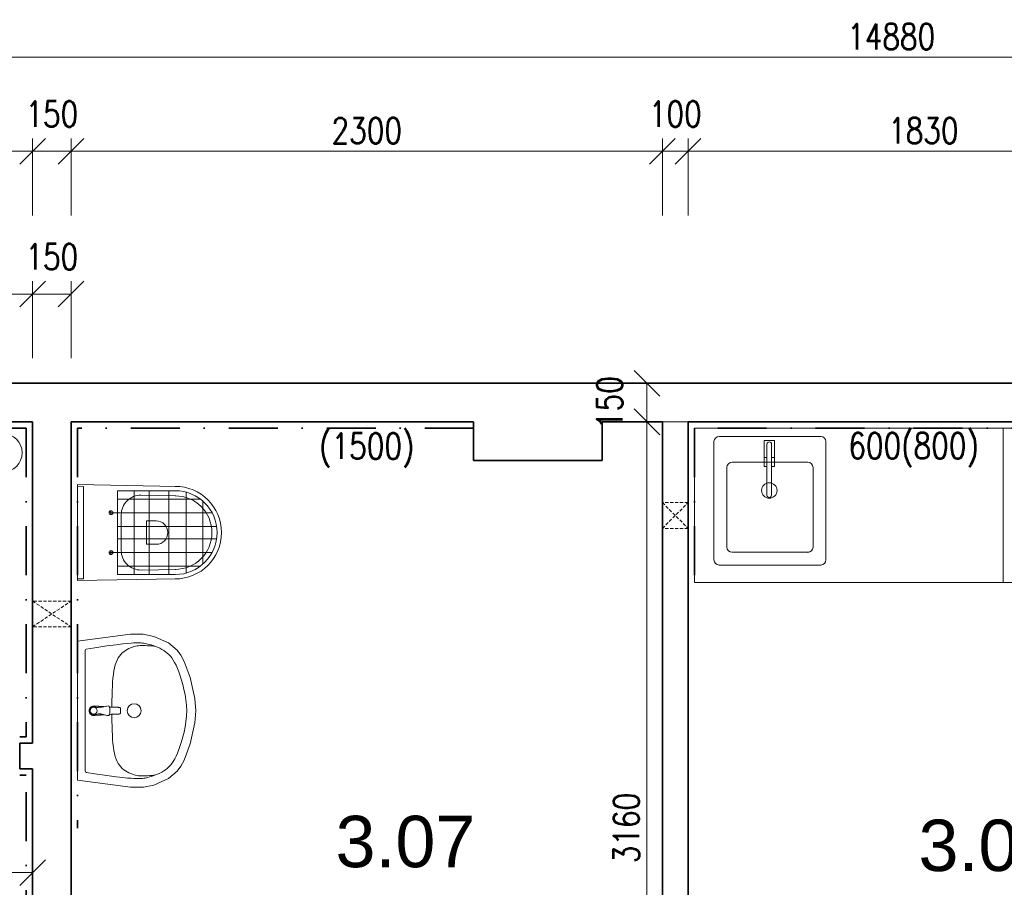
# Model space of a CAD drawing. Header units: millimetres. Extents: x -485339 to 350584, y -1189936 to 0.
# Tile 110 of 256: x -70555 to -66725, y -1111588 to -1108213. Entities that reach past the tile are written whole.
import ezdxf

# ---------------------------------------------------------------- set-up
doc = ezdxf.new("R2010")
doc.units = ezdxf.units.MM
doc.header["$LTSCALE"] = 10
doc.linetypes.add('DASHDOT', pattern=[25.4, 12.7, -6.35, 0, -6.35])
doc.linetypes.add('DASHED', pattern=[19.05, 12.7, -6.35])
doc.layers.get('Defpoints').update_dxf_attribs({"color": 201})
for name, color, linetype, lineweight in [('1VZT', 150, 'DASHED', 18), ('N_ker.dlažba', 10, 'DASHDOT', 35), ('N_popis', 10, 'Continuous', 18), ('N_zařiz_předměty', 10, 'Continuous', 18), ('St_kóty', 132, 'Continuous', 18), ('St_plocha_místnosti', 250, 'Continuous', 18), ('St_zařizovací předměty', 252, 'Continuous', 18), ('St_čáry_obrys', 5, 'Continuous', 35), ('ZTI_ST_kanalda', 234, 'Continuous', 18)]:
    doc.layers.add(name, color=color, linetype=linetype, lineweight=lineweight)
doc.layers.add('St_plocha_místn', color=140, linetype='Continuous', lineweight=18, plot=False)
doc.styles.add('Andy', font='arial.ttf')
doc.styles.get("Standard").update_dxf_attribs({"font": 'simplex.shx', "width": 0.8})
doc.dimstyles.new('stavebníM50 vnitřní', dxfattribs={"dimtxt": 100, "dimasz": 100, "dimexe": 50, "dimexo": 100, "dimgap": 30, "dimtad": 1, "dimdec": 0, "dimtxsty": 'Standard', "dimblk": 'OBLIQUE', "dimcen": 2.5, "dimclrd": 256, "dimclre": 256, "dimclrt": 256, "dimadec": 0, "dimazin": 0, "dimtfac": 1, "dimtdec": 0, "dimtmove": 2, "dimatfit": 2, "dimldrblk": 'OBLIQUE', "dimfxl": 250, "dimfxlon": 1, "dimlwd": -1, "dimlwe": -1, "dimarcsym": 0})

# ---------------------------------------------------------------- blocks, each defined once
blk = doc.blocks.new('_OBLIQUE')
at = {"color": 0, "linetype": 'ByBlock'}
blk.add_line((-0.5, -0.5), (0.5, 0.5), dxfattribs=at)
blk = doc.blocks.new('*D6381')
at = {"layer": 'Defpoints', "color": 0}
for p in [(-70504.9, -1108724.7), (-74454.9, -1109380.4), (-70504.9, -1109380.4)]:
    blk.add_point(p, dxfattribs=at)
at = {"layer": 'St_kóty'}
for p, q in [((-74454.9, -1108974.7), (-74454.9, -1108674.7)), ((-70504.9, -1108974.7), (-70504.9, -1108674.7)), ((-74454.9, -1108724.7), (-70504.9, -1108724.7))]:
    blk.add_line(p, q, dxfattribs=at)
at = {"layer": 'St_kóty', "linetype": 'ByBlock', "xscale": 100, "yscale": 100, "zscale": 100, "rotation": 180}
blk.add_blockref('_OBLIQUE', (-74454.9, -1108724.7), dxfattribs=at)
at = {"layer": 'St_kóty', "linetype": 'ByBlock', "xscale": 100, "yscale": 100, "zscale": 100}
blk.add_blockref('_OBLIQUE', (-70504.9, -1108724.7), dxfattribs=at)
at = {"layer": 'St_kóty', "insert": (-72479.9, -1108644.7), "char_height": 100, "attachment_point": 5}
blk.add_mtext('3950', dxfattribs=at)
blk = doc.blocks.new('*D6382')
at = {"layer": 'Defpoints', "color": 0}
for p in [(-70354.9, -1108724.7), (-70504.9, -1109380.4), (-70354.9, -1109380.4)]:
    blk.add_point(p, dxfattribs=at)
at = {"layer": 'St_kóty'}
for p, q in [((-70504.9, -1108974.7), (-70504.9, -1108674.7)), ((-70354.9, -1108974.7), (-70354.9, -1108674.7)), ((-70504.9, -1108724.7), (-70354.9, -1108724.7))]:
    blk.add_line(p, q, dxfattribs=at)
at = {"layer": 'St_kóty', "linetype": 'ByBlock', "xscale": 100, "yscale": 100, "zscale": 100, "rotation": 180}
blk.add_blockref('_OBLIQUE', (-70504.9, -1108724.7), dxfattribs=at)
at = {"layer": 'St_kóty', "linetype": 'ByBlock', "xscale": 100, "yscale": 100, "zscale": 100}
blk.add_blockref('_OBLIQUE', (-70354.9, -1108724.7), dxfattribs=at)
at = {"layer": 'St_kóty', "insert": (-70429.9, -1108579.7), "char_height": 100, "attachment_point": 5}
blk.add_mtext('150', dxfattribs=at)
blk = doc.blocks.new('*D6383')
at = {"layer": 'Defpoints', "color": 0}
for p in [(-68054.9, -1108724.7), (-70354.9, -1109380.4), (-68054.9, -1109380.4)]:
    blk.add_point(p, dxfattribs=at)
at = {"layer": 'St_kóty'}
for p, q in [((-70354.9, -1108974.7), (-70354.9, -1108674.7)), ((-68054.9, -1108974.7), (-68054.9, -1108674.7)), ((-70354.9, -1108724.7), (-68054.9, -1108724.7))]:
    blk.add_line(p, q, dxfattribs=at)
at = {"layer": 'St_kóty', "linetype": 'ByBlock', "xscale": 100, "yscale": 100, "zscale": 100, "rotation": 180}
blk.add_blockref('_OBLIQUE', (-70354.9, -1108724.7), dxfattribs=at)
at = {"layer": 'St_kóty', "linetype": 'ByBlock', "xscale": 100, "yscale": 100, "zscale": 100}
blk.add_blockref('_OBLIQUE', (-68054.9, -1108724.7), dxfattribs=at)
at = {"layer": 'St_kóty', "insert": (-69204.9, -1108644.7), "char_height": 100, "attachment_point": 5}
blk.add_mtext('2300', dxfattribs=at)
blk = doc.blocks.new('*D6384')
at = {"layer": 'Defpoints', "color": 0}
for p in [(-67954.9, -1108724.7), (-68054.9, -1109380.4), (-67954.9, -1109380.4)]:
    blk.add_point(p, dxfattribs=at)
at = {"layer": 'St_kóty'}
for p, q in [((-68054.9, -1108974.7), (-68054.9, -1108674.7)), ((-67954.9, -1108974.7), (-67954.9, -1108674.7)), ((-68054.9, -1108724.7), (-67954.9, -1108724.7))]:
    blk.add_line(p, q, dxfattribs=at)
at = {"layer": 'St_kóty', "linetype": 'ByBlock', "xscale": 100, "yscale": 100, "zscale": 100, "rotation": 180}
blk.add_blockref('_OBLIQUE', (-68054.9, -1108724.7), dxfattribs=at)
at = {"layer": 'St_kóty', "linetype": 'ByBlock', "xscale": 100, "yscale": 100, "zscale": 100}
blk.add_blockref('_OBLIQUE', (-67954.9, -1108724.7), dxfattribs=at)
at = {"layer": 'St_kóty', "insert": (-68004.9, -1108579.7), "char_height": 100, "attachment_point": 5}
blk.add_mtext('100', dxfattribs=at)
blk = doc.blocks.new('*D6385')
at = {"layer": 'Defpoints', "color": 0}
for p in [(-66124.9, -1108724.7), (-67954.9, -1109380.4), (-66124.9, -1109380.4)]:
    blk.add_point(p, dxfattribs=at)
at = {"layer": 'St_kóty'}
for p, q in [((-67954.9, -1108974.7), (-67954.9, -1108674.7)), ((-66124.9, -1108974.7), (-66124.9, -1108674.7)), ((-67954.9, -1108724.7), (-66124.9, -1108724.7))]:
    blk.add_line(p, q, dxfattribs=at)
at = {"layer": 'St_kóty', "linetype": 'ByBlock', "xscale": 100, "yscale": 100, "zscale": 100, "rotation": 180}
blk.add_blockref('_OBLIQUE', (-67954.9, -1108724.7), dxfattribs=at)
at = {"layer": 'St_kóty', "linetype": 'ByBlock', "xscale": 100, "yscale": 100, "zscale": 100}
blk.add_blockref('_OBLIQUE', (-66124.9, -1108724.7), dxfattribs=at)
at = {"layer": 'St_kóty', "insert": (-67039.9, -1108644.7), "char_height": 100, "attachment_point": 5}
blk.add_mtext('1830', dxfattribs=at)
blk = doc.blocks.new('*D6403')
at = {"layer": 'Defpoints', "color": 0}
for p in [(-70504.9, -1109280.1), (-72154.9, -1111127.2), (-70504.9, -1111127.2)]:
    blk.add_point(p, dxfattribs=at)
at = {"layer": 'St_kóty'}
for p, q in [((-72154.9, -1109530.1), (-72154.9, -1109230.1)), ((-70504.9, -1109530.1), (-70504.9, -1109230.1)), ((-72154.9, -1109280.1), (-70504.9, -1109280.1))]:
    blk.add_line(p, q, dxfattribs=at)
at = {"layer": 'St_kóty', "linetype": 'ByBlock', "xscale": 100, "yscale": 100, "zscale": 100, "rotation": 180}
blk.add_blockref('_OBLIQUE', (-72154.9, -1109280.1), dxfattribs=at)
at = {"layer": 'St_kóty', "linetype": 'ByBlock', "xscale": 100, "yscale": 100, "zscale": 100}
blk.add_blockref('_OBLIQUE', (-70504.9, -1109280.1), dxfattribs=at)
at = {"layer": 'St_kóty', "insert": (-71329.9, -1109200.1), "char_height": 100, "attachment_point": 5}
blk.add_mtext('1650', dxfattribs=at)
blk = doc.blocks.new('*D6404')
at = {"layer": 'Defpoints', "color": 0}
for p in [(-70354.9, -1109280.1), (-70504.9, -1111127.2), (-70354.9, -1111127.2)]:
    blk.add_point(p, dxfattribs=at)
at = {"layer": 'St_kóty'}
for p, q in [((-70504.9, -1109530.1), (-70504.9, -1109230.1)), ((-70354.9, -1109530.1), (-70354.9, -1109230.1)), ((-70504.9, -1109280.1), (-70354.9, -1109280.1))]:
    blk.add_line(p, q, dxfattribs=at)
at = {"layer": 'St_kóty', "linetype": 'ByBlock', "xscale": 100, "yscale": 100, "zscale": 100, "rotation": 180}
blk.add_blockref('_OBLIQUE', (-70504.9, -1109280.1), dxfattribs=at)
at = {"layer": 'St_kóty', "linetype": 'ByBlock', "xscale": 100, "yscale": 100, "zscale": 100}
blk.add_blockref('_OBLIQUE', (-70354.9, -1109280.1), dxfattribs=at)
at = {"layer": 'St_kóty', "insert": (-70429.9, -1109135.1), "char_height": 100, "attachment_point": 5}
blk.add_mtext('150', dxfattribs=at)
blk = doc.blocks.new('*D6405')
at = {"layer": 'Defpoints', "color": 0}
for p in [(-70504.9, -1111127.2), (-70954.9, -1111283.7), (-70504.9, -1111530.5)]:
    blk.add_point(p, dxfattribs=at)
at = {"layer": 'St_kóty'}
for p, q in [((-70504.9, -1111280.5), (-70504.9, -1111580.5)), ((-70954.9, -1111383.7), (-70954.9, -1111580.5)), ((-70954.9, -1111530.5), (-70504.9, -1111530.5))]:
    blk.add_line(p, q, dxfattribs=at)
at = {"layer": 'St_kóty', "linetype": 'ByBlock', "xscale": 100, "yscale": 100, "zscale": 100, "rotation": 180}
blk.add_blockref('_OBLIQUE', (-70954.9, -1111530.5), dxfattribs=at)
at = {"layer": 'St_kóty', "linetype": 'ByBlock', "xscale": 100, "yscale": 100, "zscale": 100}
blk.add_blockref('_OBLIQUE', (-70504.9, -1111530.5), dxfattribs=at)
at = {"layer": 'St_kóty', "insert": (-70729.9, -1111450.5), "char_height": 100, "attachment_point": 5}
blk.add_mtext('450', dxfattribs=at)
blk = doc.blocks.new('*D6437')
at = {"layer": 'Defpoints', "color": 0}
for p in [(-67189.9, -1109627.2), (-68114.9, -1109777.2), (-67189.9, -1109777.2)]:
    blk.add_point(p, dxfattribs=at)
at = {"layer": 'St_kóty'}
for p, q in [((-67864.9, -1109627.2), (-68164.9, -1109627.2)), ((-68114.9, -1109627.2), (-68114.9, -1109777.2)), ((-67864.9, -1109777.2), (-68164.9, -1109777.2))]:
    blk.add_line(p, q, dxfattribs=at)
at = {"layer": 'St_kóty', "linetype": 'ByBlock', "xscale": 100, "yscale": 100, "zscale": 100}
for p, rotation in [((-68114.9, -1109627.2), 90), ((-68114.9, -1109777.2), 270)]:
    blk.add_blockref('_OBLIQUE', p, dxfattribs=dict(at, rotation=rotation))
at = {"layer": 'St_kóty', "insert": (-68259.9, -1109702.2), "char_height": 100, "attachment_point": 5, "rotation": 90}
blk.add_mtext('150', dxfattribs=at)
blk = doc.blocks.new('*D6438')
at = {"layer": 'Defpoints', "color": 0}
for p in [(-67189.9, -1109777.2), (-68114.9, -1112937.2), (-68054.9, -1112937.2)]:
    blk.add_point(p, dxfattribs=at)
at = {"layer": 'St_kóty'}
for p, q in [((-67864.9, -1109777.2), (-68164.9, -1109777.2)), ((-68114.9, -1109777.2), (-68114.9, -1112937.2)), ((-68114.9, -1112937.2), (-68164.9, -1112937.2))]:
    blk.add_line(p, q, dxfattribs=at)
at = {"layer": 'St_kóty', "linetype": 'ByBlock', "xscale": 100, "yscale": 100, "zscale": 100}
for p, rotation in [((-68114.9, -1109777.2), 90), ((-68114.9, -1112937.2), 270)]:
    blk.add_blockref('_OBLIQUE', p, dxfattribs=dict(at, rotation=rotation))
at = {"layer": 'St_kóty', "insert": (-68194.9, -1111357.2), "char_height": 100, "attachment_point": 5, "rotation": 90}
blk.add_mtext('3160', dxfattribs=at)
blk = doc.blocks.new('*D6493')
at = {"layer": 'Defpoints', "color": 0}
for p in [(-59724.9, -1108358.6), (-74604.9, -1109627.2), (-59724.9, -1109627.2)]:
    blk.add_point(p, dxfattribs=at)
at = {"layer": 'St_kóty'}
for p, q in [((-74604.9, -1108608.6), (-74604.9, -1108308.6)), ((-59724.9, -1108608.6), (-59724.9, -1108308.6)), ((-74604.9, -1108358.6), (-59724.9, -1108358.6))]:
    blk.add_line(p, q, dxfattribs=at)
at = {"layer": 'St_kóty', "linetype": 'ByBlock', "xscale": 100, "yscale": 100, "zscale": 100, "rotation": 180}
blk.add_blockref('_OBLIQUE', (-74604.9, -1108358.6), dxfattribs=at)
at = {"layer": 'St_kóty', "linetype": 'ByBlock', "xscale": 100, "yscale": 100, "zscale": 100}
blk.add_blockref('_OBLIQUE', (-59724.9, -1108358.6), dxfattribs=at)
at = {"layer": 'St_kóty', "insert": (-67164.9, -1108278.6), "char_height": 100, "attachment_point": 5}
blk.add_mtext('14880', dxfattribs=at)
blk = doc.blocks.new('G$CD2283956')
at = {"layer": 'St_zařizovací předměty', "color": 0}
for p, q in [((-186.8, 0), (-180, -383.3)), ((186.8, 0), (-186.8, 0)), ((-180.3, 0.1), (-179.9, -23)), ((180.3, 0.1), (179.9, -23)), ((186.8, 0), (180, -383.3)), ((179.9, -23), (-179.9, -23)), ((-85, -130), (-70, -130)), ((-77.5, -122.5), (-77.5, -137.5)), ((85, -130), (70, -130)), ((77.5, -122.5), (77.5, -137.5)), ((0, -170), (-69.5, -170)), ((0, -170), (69.5, -170)), ((-145.5, -247.4), (-143, -382.6)), ((0, -267.9), (-44.4, -267.9)), ((0, -267.9), (44.4, -267.9)), ((145.5, -247.4), (143, -382.6)), ((-45.4, -268.9), (-45.4, -305.8)), ((45.4, -268.9), (45.4, -305.8))]:
    blk.add_line(p, q, dxfattribs=at)
for points in [[(-77.5, -130), (-77.5, -523.4)], [(76.8, -130), (76.8, -523.8)], [(-163, -380), (-163, -156), (163, -156), (163, -380)], [(-131, -156), (-131, -477.1)], [(-24, -156), (-24, -541.2)], [(24, -156), (24, -541.2)], [(129.6, -156), (129.6, -478.8)], [(-163, -219.7), (163, -219.7)], [(-163, -278), (163, -278)], [(-163, -354.7), (163, -354.7)], [(-157.2, -423), (157.2, -423)], [(-123, -486.9), (123, -486.9)]]:
    blk.add_lwpolyline(points, dxfattribs=at)
for centre in [(-77.5, -130), (77.5, -130)]:
    blk.add_circle(centre, 7.5, dxfattribs=at)
for centre, radius, start, end in [((-69.5, -246), 76, 90, 181.0487), ((69.5, -246), 76, 358.9513, 90), ((-44.4, -268.9), 1, 90, 180), ((44.4, -268.9), 1, 0, 90), ((0, -305.8), 45.4, 180, 270), ((0, -305.8), 45.4, 270, 0), ((0, -380), 180, 180, 270), ((0, -380), 163, 180, 0), ((0, -380), 143, 180, 270), ((0, -380), 143, 270, 0), ((0, -380), 180, 270, 0)]:
    blk.add_arc(centre, radius, start, end, dxfattribs=at)
blk = doc.blocks.new('19252405')
at = {"color": 0}
for p, q in [((-297.4, 289), (-354.4, 263.7)), ((-256, 297.9), (-297.4, 289)), ((-205.9, 297.8), (-256, 297.9)), ((-0.1, 270), (-205.9, 297.8)), ((-0.1, 270), (0.1, -270)), ((-387.8, 235.1), (-402, 215.6)), ((-354.4, 263.7), (-387.8, 235.1)), ((-335.7, 234), (-342.8, 229.3)), ((-328.1, 238.5), (-335.7, 234)), ((-319.9, 242.7), (-328.1, 238.5)), ((-311.4, 246.6), (-319.9, 242.7)), ((-303, 250), (-311.4, 246.6)), ((-294.7, 253.1), (-303, 250)), ((-296.5, 251), (-303, 250)), ((-289.1, 251.8), (-296.5, 251)), ((-287, 255.6), (-294.7, 253.1)), ((-281, 252.4), (-289.1, 251.8)), ((-279.9, 257.7), (-287, 255.6)), ((-272.6, 252.9), (-281, 252.4)), ((-273.6, 259.4), (-279.9, 257.7)), ((-267.9, 260.7), (-273.6, 259.4)), ((-264.3, 253.2), (-272.6, 252.9)), ((-262.5, 261.7), (-267.9, 260.7)), ((-256.6, 253.4), (-264.3, 253.2)), ((-257.4, 262.5), (-262.5, 261.7)), ((-252.3, 263.1), (-257.4, 262.5)), ((-249.5, 253.4), (-256.6, 253.4)), ((-247.3, 263.5), (-252.3, 263.1)), ((-243.2, 253.2), (-249.5, 253.4)), ((-242, 263.9), (-247.3, 263.5)), ((-237.2, 252.7), (-243.2, 253.2)), ((-236, 264), (-242, 263.9)), ((-231.5, 252), (-237.2, 252.7)), ((-228.7, 263.9), (-236, 264)), ((-225.7, 250.8), (-231.5, 252)), ((-219.5, 263.5), (-228.7, 263.9)), ((-219.7, 249.3), (-225.7, 250.8)), ((-213.4, 247.2), (-219.7, 249.3)), ((-208.3, 262.9), (-219.5, 263.5)), ((-206.7, 244.7), (-213.4, 247.2)), ((-194.3, 261.8), (-208.3, 262.9)), ((-199.8, 241.7), (-206.7, 244.7)), ((-192.9, 238.2), (-199.8, 241.7)), ((-175.7, 260), (-194.3, 261.8)), ((-186.2, 234.2), (-192.9, 238.2)), ((-179.7, 229.6), (-186.2, 234.2)), ((-149.9, 256.8), (-175.7, 260)), ((-114.5, 252), (-149.9, 256.8)), ((-67.2, 245), (-114.5, 252)), ((-34.3, 239.9), (-67.2, 245)), ((-30.1, 235), (-29.9, -235)), ((-415, 191.7), (-438, 129.3)), ((-402, 215.6), (-415, 191.7)), ((-372.4, 197), (-377.9, 187.5)), ((-366.9, 205.2), (-372.4, 197)), ((-361.2, 212.3), (-366.9, 205.2)), ((-355.4, 218.6), (-361.2, 212.3)), ((-349.3, 224.2), (-355.4, 218.6)), ((-342.8, 229.3), (-349.3, 224.2)), ((-173.6, 224.5), (-179.7, 229.6)), ((-168, 218.8), (-173.6, 224.5)), ((-162.7, 212.4), (-168, 218.8)), ((-158, 205.2), (-162.7, 212.4)), ((-153.7, 197.1), (-158, 205.2)), ((-149.9, 188), (-153.7, 197.1)), ((-388.8, 164.5), (-394.1, 150.9)), ((-383.4, 176.7), (-388.8, 164.5)), ((-377.9, 187.5), (-383.4, 176.7)), ((-146.7, 177.9), (-149.9, 188)), ((-143.9, 166.8), (-146.7, 177.9)), ((-141.5, 154.5), (-143.9, 166.8)), ((-139.5, 141.3), (-141.5, 154.5)), ((-438, 129.3), (-456.2, 47.3)), ((-404.5, 119.4), (-409.5, 101.6)), ((-399.3, 135.8), (-404.5, 119.4)), ((-394.1, 150.9), (-399.3, 135.8)), ((-137.9, 127), (-139.5, 141.3)), ((-136.6, 111.6), (-137.9, 127)), ((-414.2, 82.9), (-418.2, 63.2)), ((-409.5, 101.6), (-414.2, 82.9)), ((-135.5, 95.2), (-136.6, 111.6)), ((-134.7, 77.8), (-135.5, 95.2)), ((-134.1, 59.5), (-134.7, 77.8)), ((-456.2, 47.3), (-460, -0.1)), ((-421.5, 42.6), (-423.8, 21.2)), ((-418.2, 63.2), (-421.5, 42.6)), ((-133.8, 40.3), (-134.1, 59.5)), ((-133.5, 20.5), (-133.8, 40.3)), ((-423.8, 21.2), (-425.1, -1.9)), ((-423.8, -21.5), (-425.1, 1.7)), ((-167.6, 4.8), (-167.7, 2.2)), ((-167.7, 2.2), (-167.7, 0)), ((-167.5, 6.7), (-167.6, 4.8)), ((-167.4, 8), (-167.5, 6.7)), ((-167.2, 9), (-167.4, 8)), ((-167, 9.6), (-167.2, 9)), ((-166.7, 10.2), (-167, 9.6)), ((-166.5, 10.7), (-166.7, 10.2)), ((-166.2, 11.1), (-166.5, 10.7)), ((-165.8, 11.4), (-166.2, 11.1)), ((-165.5, 11.7), (-165.8, 11.4)), ((-165.1, 11.9), (-165.5, 11.7)), ((-164.7, 12.1), (-165.1, 11.9)), ((-164.2, 12.3), (-164.7, 12.1)), ((-163.7, 12.5), (-164.2, 12.3)), ((-163.2, 12.6), (-163.7, 12.5)), ((-162.5, 12.7), (-163.2, 12.6)), ((-161.8, 12.9), (-162.5, 12.7)), ((-160.9, 13), (-161.8, 12.9)), ((-159.9, 13), (-160.9, 13)), ((-158.7, 13.1), (-159.9, 13)), ((-157.3, 13.2), (-158.7, 13.1)), ((-155.5, 13.3), (-157.3, 13.2)), ((-153.4, 13.3), (-155.5, 13.3)), ((-150.9, 13.4), (-153.4, 13.3)), ((-148.1, 13.5), (-150.9, 13.4)), ((-145, 13.6), (-148.1, 13.5)), ((-141.7, 13.6), (-145, 13.6)), ((-138.2, 13.8), (-141.7, 13.6)), ((-134.6, 13.9), (-138.2, 13.8)), ((-131.1, 14), (-134.6, 13.9)), ((-133.5, 13.9), (-133.5, 20.5)), ((-127.5, 14.2), (-131.1, 14)), ((-124.2, 14.4), (-127.5, 14.2)), ((-125.2, 8.9), (-125.9, 0)), ((-124.7, 12.6), (-125.2, 8.9)), ((-123.5, 16.6), (-124.7, 12.6)), ((-122.5, 18), (-123.5, 16.6)), ((-120.2, 19), (-122.5, 18)), ((-113.5, 18.2), (-120.2, 19)), ((-100.4, 14.6), (-113.5, 18.2)), ((-101.7, 15.8), (-104.1, 15.6)), ((-99.2, 15.9), (-101.7, 15.8)), ((-90.4, 12.4), (-100.4, 14.6)), ((-96.8, 16.1), (-99.2, 15.9)), ((-94.8, 16.2), (-96.8, 16.1)), ((-92.9, 16.4), (-94.8, 16.2)), ((-91.1, 16.5), (-92.9, 16.4)), ((-89.5, 16.6), (-91.1, 16.5)), ((-85, 11.7), (-90.4, 12.4)), ((-88, 16.7), (-89.5, 16.6)), ((-86.5, 16.8), (-88, 16.7)), ((-85, 16.9), (-86.5, 16.8)), ((-83.5, 17), (-85, 16.9)), ((-80.9, 12), (-85, 11.7)), ((-82, 17.1), (-83.5, 17)), ((-80.6, 17.2), (-82, 17.1)), ((-76.4, 13), (-80.9, 12)), ((-79.2, 17.3), (-80.6, 17.2)), ((-78, 17.4), (-79.2, 17.3)), ((-76.8, 17.5), (-78, 17.4)), ((-75.7, 17.5), (-76.8, 17.5)), ((-70.6, 14.3), (-76.4, 13)), ((-74.6, 17.6), (-75.7, 17.5)), ((-73.6, 17.7), (-74.6, 17.6)), ((-72.5, 17.8), (-73.6, 17.7)), ((-71.4, 17.8), (-72.5, 17.8)), ((-70.3, 17.9), (-71.4, 17.8)), ((-63.6, 15), (-70.6, 14.3)), ((-69, 17.9), (-70.3, 17.9)), ((-67.6, 18), (-69, 17.9)), ((-65.9, 18.1), (-67.6, 18)), ((-64, 18.1), (-65.9, 18.1)), ((-61.7, 18.2), (-64, 18.1)), ((-55.3, 16.9), (-55.3, 16.9)), ((-49.8, 12.9), (-49.8, 12.9)), ((-46.2, 7), (-46.2, 7)), ((-456.2, -47.5), (-460, -0.1)), ((-421.5, -42.8), (-423.8, -21.5)), ((-167.7, -2.3), (-167.7, 0)), ((-167.6, -4.9), (-167.7, -2.3)), ((-167.5, -6.8), (-167.6, -4.9)), ((-167.4, -8.1), (-167.5, -6.8)), ((-167.2, -9), (-167.4, -8.1)), ((-167, -9.7), (-167.2, -9)), ((-166.7, -10.3), (-167, -9.7)), ((-166.4, -10.8), (-166.7, -10.3)), ((-166.1, -11.2), (-166.4, -10.8)), ((-165.8, -11.5), (-166.1, -11.2)), ((-165.5, -11.8), (-165.8, -11.5)), ((-165.1, -12), (-165.5, -11.8)), ((-164.7, -12.2), (-165.1, -12)), ((-164.2, -12.4), (-164.7, -12.2)), ((-163.7, -12.6), (-164.2, -12.4)), ((-163.2, -12.7), (-163.7, -12.6)), ((-162.5, -12.8), (-163.2, -12.7)), ((-161.8, -12.9), (-162.5, -12.8)), ((-160.9, -13), (-161.8, -12.9)), ((-159.9, -13.1), (-160.9, -13)), ((-158.7, -13.2), (-159.9, -13.1)), ((-157.3, -13.3), (-158.7, -13.2)), ((-155.5, -13.3), (-157.3, -13.3)), ((-153.4, -13.4), (-155.5, -13.3)), ((-150.9, -13.5), (-153.4, -13.4)), ((-148.1, -13.5), (-150.9, -13.5)), ((-145, -13.6), (-148.1, -13.5)), ((-141.6, -13.7), (-145, -13.6)), ((-138.2, -13.8), (-141.6, -13.7)), ((-134.6, -13.9), (-138.2, -13.8)), ((-131, -14.1), (-134.6, -13.9)), ((-133.5, -20.5), (-133.7, -40.4)), ((-133.5, -14), (-133.5, -20.5)), ((-127.5, -14.3), (-131, -14.1)), ((-124.2, -14.4), (-127.5, -14.3)), ((-125.2, -8.9), (-125.9, 0)), ((-124.7, -12.6), (-125.2, -8.9)), ((-123.4, -16.6), (-124.7, -12.6)), ((-122.5, -18.1), (-123.4, -16.6)), ((-120.2, -19.1), (-122.5, -18.1)), ((-113.5, -18.2), (-120.2, -19.1)), ((-100.4, -14.7), (-113.5, -18.2)), ((-101.7, -15.8), (-104.1, -15.6)), ((-99.2, -16), (-101.7, -15.8)), ((-90.4, -12.4), (-100.4, -14.7)), ((-96.8, -16.1), (-99.2, -16)), ((-94.7, -16.3), (-96.8, -16.1)), ((-92.9, -16.4), (-94.7, -16.3)), ((-91.1, -16.5), (-92.9, -16.4)), ((-89.5, -16.6), (-91.1, -16.5)), ((-85, -11.7), (-90.4, -12.4)), ((-88, -16.7), (-89.5, -16.6)), ((-86.5, -16.8), (-88, -16.7)), ((-85, -16.9), (-86.5, -16.8)), ((-80.8, -12.1), (-85, -11.7)), ((-83.5, -17), (-85, -16.9)), ((-82, -17.1), (-83.5, -17)), ((-80.6, -17.2), (-82, -17.1)), ((-76.4, -13), (-80.8, -12.1)), ((-79.2, -17.3), (-80.6, -17.2)), ((-78, -17.4), (-79.2, -17.3)), ((-76.8, -17.5), (-78, -17.4)), ((-75.7, -17.6), (-76.8, -17.5)), ((-70.6, -14.3), (-76.4, -13)), ((-74.6, -17.7), (-75.7, -17.6)), ((-73.5, -17.7), (-74.6, -17.7)), ((-72.5, -17.8), (-73.5, -17.7)), ((-71.4, -17.9), (-72.5, -17.8)), ((-70.3, -17.9), (-71.4, -17.9)), ((-63.6, -15), (-70.6, -14.3)), ((-69, -18), (-70.3, -17.9)), ((-67.6, -18), (-69, -18)), ((-65.9, -18.1), (-67.6, -18)), ((-63.9, -18.2), (-65.9, -18.1)), ((-61.6, -18.2), (-63.9, -18.2)), ((-55.3, -16.9), (-55.3, -16.9)), ((-49.8, -12.9), (-49.8, -12.9)), ((-46.2, -7.1), (-46.2, -7.1)), ((-44.9, 0), (-44.9, 0)), ((-438, -129.6), (-456.2, -47.5)), ((-418.2, -63.4), (-421.5, -42.8)), ((-414.1, -83.1), (-418.2, -63.4)), ((-134.1, -59.5), (-134.7, -77.8)), ((-133.7, -40.4), (-134.1, -59.5)), ((-409.5, -101.8), (-414.1, -83.1)), ((-404.4, -119.5), (-409.5, -101.8)), ((-136.5, -111.6), (-137.8, -127)), ((-135.5, -95.2), (-136.5, -111.6)), ((-134.7, -77.8), (-135.5, -95.2)), ((-414.9, -191.9), (-438, -129.6)), ((-399.3, -136), (-404.4, -119.5)), ((-394, -151.1), (-399.3, -136)), ((-388.7, -164.7), (-394, -151.1)), ((-139.4, -141.4), (-141.4, -154.6)), ((-137.8, -127), (-139.4, -141.4)), ((-383.3, -176.9), (-388.7, -164.7)), ((-377.8, -187.7), (-383.3, -176.9)), ((-372.3, -197.1), (-377.8, -187.7)), ((-149.9, -188.1), (-153.6, -197.1)), ((-146.6, -178), (-149.9, -188.1)), ((-143.8, -166.8), (-146.6, -178)), ((-141.4, -154.6), (-143.8, -166.8)), ((-401.9, -215.8), (-414.9, -191.9)), ((-387.7, -235.3), (-401.9, -215.8)), ((-366.8, -205.3), (-372.3, -197.1)), ((-361.1, -212.5), (-366.8, -205.3)), ((-355.3, -218.8), (-361.1, -212.5)), ((-349.1, -224.4), (-355.3, -218.8)), ((-342.6, -229.5), (-349.1, -224.4)), ((-335.6, -234.2), (-342.6, -229.5)), ((-179.6, -229.7), (-186.1, -234.3)), ((-173.5, -224.6), (-179.6, -229.7)), ((-167.9, -218.9), (-173.5, -224.6)), ((-162.6, -212.5), (-167.9, -218.9)), ((-157.9, -205.2), (-162.6, -212.5)), ((-153.6, -197.1), (-157.9, -205.2)), ((-354.3, -263.9), (-387.7, -235.3)), ((-297.3, -289.2), (-354.3, -263.9)), ((-328, -238.7), (-335.6, -234.2)), ((-319.8, -242.9), (-328, -238.7)), ((-311.3, -246.7), (-319.8, -242.9)), ((-302.9, -250.2), (-311.3, -246.7)), ((-296.4, -251.1), (-302.9, -250.2)), ((-294.6, -253.2), (-302.9, -250.2)), ((-289, -251.9), (-296.4, -251.1)), ((-286.8, -255.8), (-294.6, -253.2)), ((-280.8, -252.6), (-289, -251.9)), ((-279.8, -257.9), (-286.8, -255.8)), ((-272.5, -253), (-280.8, -252.6)), ((-273.5, -259.5), (-279.8, -257.9)), ((-267.7, -260.8), (-273.5, -259.5)), ((-264.2, -253.4), (-272.5, -253)), ((-262.4, -261.8), (-267.7, -260.8)), ((-256.4, -253.5), (-264.2, -253.4)), ((-257.3, -262.6), (-262.4, -261.8)), ((-252.2, -263.2), (-257.3, -262.6)), ((-249.4, -253.5), (-256.4, -253.5)), ((-247.1, -263.7), (-252.2, -263.2)), ((-243, -253.3), (-249.4, -253.5)), ((-241.9, -264), (-247.1, -263.7)), ((-237.1, -252.9), (-243, -253.3)), ((-235.9, -264.1), (-241.9, -264)), ((-231.4, -252.1), (-237.1, -252.9)), ((-228.5, -264), (-235.9, -264.1)), ((-225.6, -250.9), (-231.4, -252.1)), ((-219.4, -263.7), (-228.5, -264)), ((-219.6, -249.4), (-225.6, -250.9)), ((-213.2, -247.3), (-219.6, -249.4)), ((-208.1, -263), (-219.4, -263.7)), ((-206.6, -244.8), (-213.2, -247.3)), ((-194.2, -261.9), (-208.1, -263)), ((-199.7, -241.8), (-206.6, -244.8)), ((-192.8, -238.3), (-199.7, -241.8)), ((-175.6, -260), (-194.2, -261.9)), ((-186.1, -234.3), (-192.8, -238.3)), ((-149.8, -256.9), (-175.6, -260)), ((-114.4, -252.1), (-149.8, -256.9)), ((-67, -245.1), (-114.4, -252.1)), ((-34.2, -239.9), (-67, -245.1)), ((-255.9, -298), (-297.3, -289.2)), ((-205.7, -297.9), (-255.9, -298)), ((0.1, -270), (-205.7, -297.9))]:
    blk.add_line(p, q, dxfattribs=at)
for centre, major_axis, start_param, end_param in [((-35.1, 235), (3.54, 3.54), 5.498034, 6.914051), ((-220, -0.1), (19.1, 19.1), 0.785398, 7.068583), ((-62.9, 0), (-9.75, 9.75), -0.785398, 5.497787), ((-62.9, 0), (10.6, 10.6), 3.881371, 7.115283), ((-61.7, 2.9), (-10.9, 10.9), -1.209553, -0.785152), ((-62.3, 1.5), (11.9, 11.9), 6.239989, 6.644428), ((-63.3, 0.6), (-12.9, 12.9), 4.290124, 4.669192), ((-64.8, 0), (-14, 14), 3.927237, 4.290124), ((-61.7, -2.9), (-10.9, 10.9), 2.356441, 2.780842), ((-62.3, -1.5), (11.9, 11.9), 4.351639, 4.756078), ((-63.3, -0.6), (-12.9, 12.9), 3.185282, 3.564351), ((-64.8, 0), (-14, 14), 3.564351, 3.927237), ((-34.9, -235), (-3.54, 3.54), 2.51122, 3.927237)]:
    blk.add_ellipse(centre, major_axis=major_axis, ratio=1, start_param=start_param, end_param=end_param, dxfattribs=at)
blk = doc.blocks.new('G$CE2E125C4')
at = {"layer": 'St_zařizovací předměty', "color": 0, "ltscale": 0.5}
for p, q in [((1800, 0), (0, 0)), ((1704.4, -32.1), (1309.1, -32.1)), ((1289.1, -52.1), (1289.1, -512.1)), ((1529.1, -48.1), (1489.2, -48.1)), ((1489.2, -48.1), (1489.2, -113.1)), ((1500.1, -62.1), (1500.1, -260)), ((1500.1, -113.1), (1500.1, -62.1)), ((1518.1, -260), (1518.1, -62.1)), ((1518.1, -62.1), (1518.1, -113.1)), ((1529.1, -113.1), (1529.1, -48.1)), ((1724.4, -512.1), (1724.4, -52.1)), ((1489.2, -113.1), (1500.1, -113.1)), ((1500.1, -114.1), (1489.4, -114.1)), ((1489.4, -114.1), (1489.4, -149.1)), ((1500.1, -149.1), (1500.1, -114.1)), ((1518.1, -113.1), (1529.1, -113.1)), ((1528.8, -114.1), (1518.1, -114.1)), ((1518.1, -114.1), (1518.1, -149.1)), ((1528.8, -149.1), (1528.8, -114.1)), ((1339.1, -152.1), (1339.1, -462.1)), ((1654.1, -132.1), (1359.1, -132.1)), ((1489.4, -149.1), (1500.1, -149.1)), ((1518.1, -149.1), (1528.8, -149.1)), ((1674.1, -462.1), (1674.1, -152.1)), ((1359.1, -482.1), (1654.1, -482.1)), ((87.6, -522.4), (68.7, -518.6)), ((87.6, -522.4), (74.8, -536.9)), ((87.6, -522.4), (81.5, -504.1)), ((87.6, -522.4), (100.4, -507.9)), ((87.6, -522.4), (106.5, -526.2)), ((87.6, -522.4), (93.7, -540.7)), ((167.6, -522.4), (148.7, -518.6)), ((167.6, -522.4), (154.8, -536.9)), ((167.6, -522.4), (161.5, -504.1)), ((167.6, -522.4), (180.4, -507.9)), ((167.6, -522.4), (173.7, -540.7)), ((167.6, -522.4), (186.5, -526.2)), ((247.6, -522.4), (228.7, -518.6)), ((247.6, -522.4), (234.8, -536.9)), ((247.6, -522.4), (241.5, -504.1)), ((247.6, -522.4), (260.4, -507.9)), ((247.6, -522.4), (266.5, -526.2)), ((247.6, -522.4), (253.7, -540.7)), ((1309.1, -532.1), (1704.4, -532.1)), ((1800, -600), (0, -600))]:
    blk.add_line(p, q, dxfattribs=at)
for points in [[(0, 0), (0, -600)], [(600, 0), (600, -600)], [(1800, 0), (1800, -600)]]:
    blk.add_lwpolyline(points, dxfattribs=at)
blk.add_circle((1509.1, -242.1), 30, dxfattribs=at)
for centre, radius, start, end in [((1309.1, -52.1), 20, 90, 180), ((1704.4, -52.1), 20, 0, 90), ((1509.1, -62.1), 9, 0, 180), ((1509.1, -62.1), 9, 0, 180), ((1359.1, -152.1), 20, 90, 180), ((1654.1, -152.1), 20, 0, 90), ((1509.1, -260), 9, 180.1472, 0.1472), ((1359.1, -462.1), 20, 180, 270), ((1654.1, -462.1), 20, 270, 0), ((1309.1, -512.1), 20, 180, 270), ((1704.4, -512.1), 20, 270, 0)]:
    blk.add_arc(centre, radius, start, end, dxfattribs=at)
blk.add_point((1359.1, -482.1), dxfattribs=at)

msp = doc.modelspace()

# ---------------------------------------------------------------- linework, layer by layer
at = {"layer": '1VZT', "ltscale": 0.1}
for points in [[(-68054.9, -1110191.5), (-67954.9, -1110091.5), (-68054.9, -1110091.5), (-67954.9, -1110191.5)], [(-70504.9, -1110574.5), (-70354.9, -1110474.5), (-70504.9, -1110474.5), (-70354.9, -1110574.5)]]:
    msp.add_lwpolyline(points, close=True, dxfattribs=at)
at = {"layer": 'N_ker.dlažba', "ltscale": 1.5}
for points in [[(-74429.9, -1109877.2), (-74429.9, -1109802.2), (-70529.9, -1109802.2), (-70529.9, -1111002.2), (-70554.9, -1111002.2)], [(-68789.1, -1109802.2), (-70329.9, -1109802.2), (-70329.9, -1111357.2)], [(-66124.9, -1109802.2), (-67929.9, -1109802.2), (-67929.9, -1110402.2)], [(-70554.9, -1112932.2), (-70529.9, -1112932.2), (-70529.9, -1111152.2), (-70554.9, -1111152.2)]]:
    msp.add_lwpolyline(points, dxfattribs=at)
at = {"layer": 'St_plocha_místn'}
for points in [[(-70354.9, -1112937.2), (-68054.9, -1112937.2), (-68054.9, -1109777.2), (-68289.1, -1109777.2), (-68289.1, -1109927.2), (-68789.1, -1109927.2), (-68789.1, -1109777.2), (-70354.9, -1109777.2)], [(-67954.9, -1109777.2), (-66124.9, -1109777.2), (-66124.9, -1112937.2), (-67954.9, -1112937.2)]]:
    msp.add_lwpolyline(points, close=True, dxfattribs=at)
at = {"layer": 'St_čáry_obrys', "ltscale": 2}
for points in [[(-59774.9, -1109627.2), (-74604.9, -1109627.2)], [(-70504.9, -1109777.2), (-74454.9, -1109777.2)], [(-70504.9, -1109777.2), (-70504.9, -1111027.2)], [(-70354.9, -1109777.2), (-70354.9, -1112937.2)], [(-70354.9, -1109777.2), (-68789.1, -1109777.2)], [(-68789.1, -1109777.2), (-68789.1, -1109927.2)], [(-68289.1, -1109777.2), (-68054.9, -1109777.2)], [(-68289.1, -1109777.2), (-68289.1, -1109927.2)], [(-68054.9, -1109777.2), (-68054.9, -1112937.2)], [(-67954.9, -1109777.2), (-67954.9, -1112937.2)], [(-67954.9, -1109777.2), (-66124.9, -1109777.2)], [(-68789.1, -1109927.2), (-68289.1, -1109927.2)], [(-70504.9, -1111027.2), (-70554.9, -1111027.2)], [(-70554.9, -1111127.2), (-70554.9, -1111027.2)], [(-70504.9, -1111127.2), (-70554.9, -1111127.2)], [(-70504.9, -1111127.2), (-70504.9, -1112957.2)]]:
    msp.add_lwpolyline(points, dxfattribs=at)
at = {"layer": 'ZTI_ST_kanalda', "ltscale": 2}
msp.add_circle((-70620.5, -1109897.6), 75, dxfattribs=at)

# ---------------------------------------------------------------- block references
at = {"layer": 'N_zařiz_předměty', "xscale": -1}
msp.add_blockref('G$CE2E125C4', (-66129.9, -1109802.2), dxfattribs=at)
at = {"layer": 'N_zařiz_předměty'}
for name, p, rotation in [('G$CD2283956', (-70329.9, -1110208.2), 90), ('19252405', (-70329.9, -1110900.9), 179.9999999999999)]:
    msp.add_blockref(name, p, dxfattribs=dict(at, rotation=rotation))

# ---------------------------------------------------------------- texts
at = {"layer": 'N_popis', "width": 0.8}
for s, p in [('(1500)', (-69390.1, -1109921.5)), ('600(800)', (-67331.5, -1109920.1))]:
    msp.add_text(s, height=100, dxfattribs=at).set_placement(p)
at = {"layer": 'St_plocha_místnosti', "ltscale": 2, "style": 'Andy'}
for s, p in [('3.07', (-69326.3, -1111509.6)), ('3.08', (-67058.6, -1111524.5))]:
    msp.add_text(s, height=200, dxfattribs=at).set_placement(p)

# ---------------------------------------------------------------- dimensions: what is measured, and where the dimension line sits
at = {"layer": 'St_kóty'}
for base, p1, p2, picture, middle in [((-59724.9, -1108358.6), (-74604.9, -1109627.2), (-59724.9, -1109627.2), '*D6493', (-67164.9, -1108278.6)), ((-70354.9, -1108724.7), (-70504.9, -1109380.4), (-70354.9, -1109380.4), '*D6382', (-70429.9, -1108579.7)), ((-67954.9, -1108724.7), (-68054.9, -1109380.4), (-67954.9, -1109380.4), '*D6384', (-68004.9, -1108579.7)), ((-70504.9, -1108724.7), (-74454.9, -1109380.4), (-70504.9, -1109380.4), '*D6381', (-72479.9, -1108644.7)), ((-68054.9, -1108724.7), (-70354.9, -1109380.4), (-68054.9, -1109380.4), '*D6383', (-69204.9, -1108644.7)), ((-66124.9, -1108724.7), (-67954.9, -1109380.4), (-66124.9, -1109380.4), '*D6385', (-67039.9, -1108644.7)), ((-70354.9, -1109280.1), (-70504.9, -1111127.2), (-70354.9, -1111127.2), '*D6404', (-70429.9, -1109135.1)), ((-70504.9, -1109280.1), (-72154.9, -1111127.2), (-70504.9, -1111127.2), '*D6403', (-71329.9, -1109200.1)), ((-70504.9, -1111530.5), (-70954.9, -1111283.7), (-70504.9, -1111127.2), '*D6405', (-70729.9, -1111450.5))]:
    dim = msp.add_linear_dim(base=base, p1=p1, p2=p2, dimstyle='stavebníM50 vnitřní', dxfattribs=at)
    dim.commit()
    dim.dimension.update_dxf_attribs({"geometry": picture, "text_midpoint": middle})
for base, p1, p2, picture, middle in [((-68114.9, -1109777.2), (-67189.9, -1109627.2), (-67189.9, -1109777.2), '*D6437', (-68259.9, -1109702.2)), ((-68114.9, -1112937.2), (-67189.9, -1109777.2), (-68054.9, -1112937.2), '*D6438', (-68194.9, -1111357.2))]:
    dim = msp.add_linear_dim(base=base, p1=p1, p2=p2, angle=90, dimstyle='stavebníM50 vnitřní', dxfattribs=at)
    dim.commit()
    dim.dimension.update_dxf_attribs({"geometry": picture, "text_midpoint": middle})

doc.saveas('drawing.dxf')
